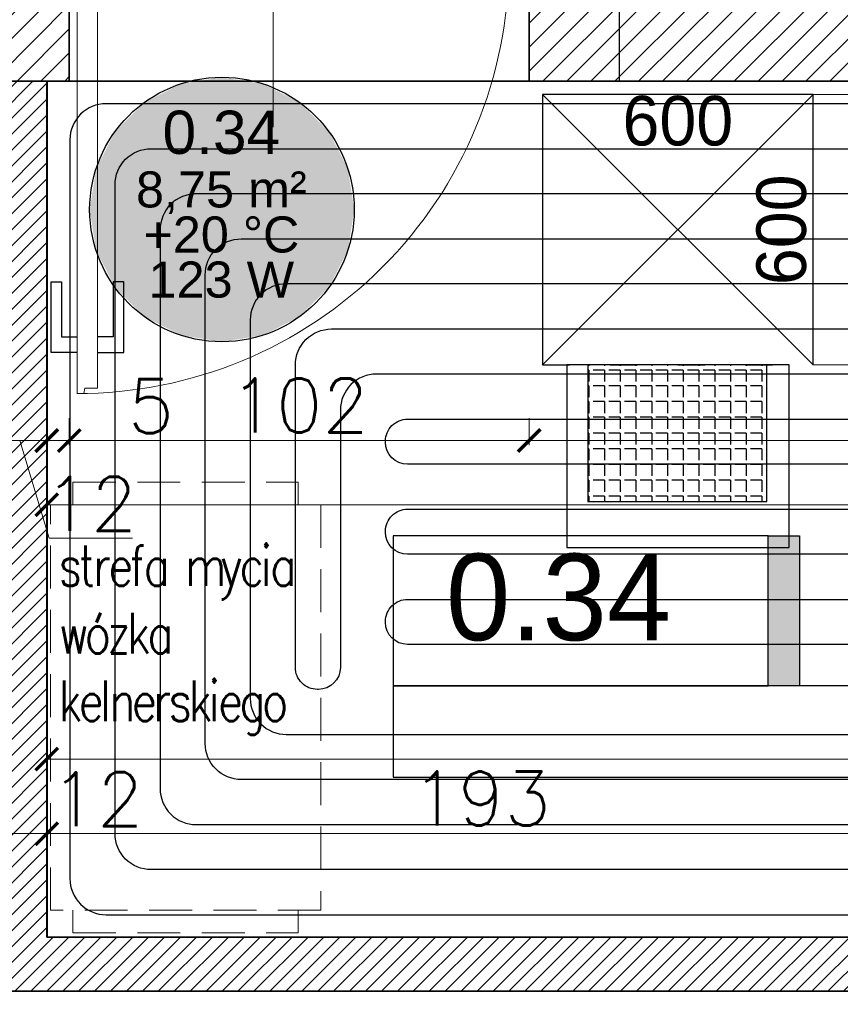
# Model space of a CAD drawing. Header units: millimetres. Extents: x -740 to 33545, y -26688 to 22494.
# Tile 118 of 256: x 9437 to 9620, y 10590 to 10808. Entities that reach past the tile are written whole.
import ezdxf
from ezdxf.enums import TextEntityAlignment as Align
from ezdxf.lldxf.tags import DXFTag

# ---------------------------------------------------------------- set-up
doc = ezdxf.new("R2010")
doc.units = ezdxf.units.MM
doc.header["$MEASUREMENT"] = 0
doc.linetypes.add('ACAD_ISO03W100', pattern=[30, 12, -18])
doc.linetypes.add('DASHED2', pattern=[9.525, 6.35, -3.175])
doc.layers.get('Defpoints').update_dxf_attribs({"color": 252})
for name, color, linetype in [('_I_EKO_PODKLAD 3', 252, 'Continuous'), ('stolarka', 252, 'Continuous'), ('tabelki opis', 252, 'Continuous')]:
    doc.layers.add(name, color=color, linetype=linetype)
for name, color, linetype, lineweight in [('A_istniejące ściany', 252, 'Continuous', 35), ('A_l.przerywana', 252, 'ICAD_ISO03W100', 9), ('A_opisy', 252, 'Continuous', 15), ('A_wyposażenie', 252, 'Continuous', 9), ('A_ściany projektowane', 252, 'Continuous', 35), ('l.wypełnien', 252, 'Continuous', 5), ('wymiarowanie', 252, 'Continuous', 9)]:
    doc.layers.add(name, color=color, linetype=linetype, lineweight=lineweight)
for name, color, linetype, lineweight, true_color in [('IS_Room (Automatic)', 7, 'Continuous', 25, 0x000000), ('IS_Strefa podłóg', 7, 'Continuous', 25, 0x008000), ('IS_Wężownica OChP', 7, 'Continuous', 25, 0x800080)]:
    doc.layers.add(name, color=color, linetype=linetype, lineweight=lineweight, true_color=true_color)
doc.styles.add('1-100', font='simplex.shx', dxfattribs={"width": 0.8, "height": 15})
doc.styles.add('Arial_____', font='arial.ttf')
doc.styles.add('styl2', font='simplex.shx')
tags = doc.linetypes.add('ICAD_ISO03W100', pattern=[30, 12, -18]).pattern_tags.tags
tags[6:7] = [DXFTag(74, 4), DXFTag(75, 0), DXFTag(340, '0'), DXFTag(46, 1.0), DXFTag(50, 0.0), DXFTag(44, 0.0), DXFTag(45, 0.0)]
tags[4:5] = [DXFTag(74, 4), DXFTag(75, 0), DXFTag(340, '0'), DXFTag(46, 1.0), DXFTag(50, 0.0), DXFTag(44, 0.0), DXFTag(45, 0.0)]
doc.dimstyles.new('Skala 1-50', dxfattribs={"dimtxt": 12, "dimasz": 5, "dimexe": 1, "dimexo": 1, "dimgap": 1.5, "dimtad": 1, "dimdec": 1, "dimrnd": 0.5, "dimtxsty": 'styl2', "dimblk": 'ARCHTICK', "dimcen": 5, "dimadec": 0, "dimazin": 0, "dimtfac": 1, "dimtdec": 1, "dimtmove": 1, "dimatfit": 3, "dimldrblk": 'ARCHTICK', "dimfxl": 0, "dimlwd": -1, "dimlwe": -1, "dimarcsym": 0})
doc.dimstyles.new('Wymiary elementów w mm', dxfattribs={"dimscale": 0.5, "dimtxt": 14, "dimasz": 20, "dimexe": 0, "dimexo": 1, "dimgap": 3, "dimtad": 1, "dimdec": 0, "dimlfac": 10, "dimtxsty": 'Standard', "dimblk": 'OBLIQUE', "dimcen": 5, "dimse1": 1, "dimse2": 1, "dimsd1": 1, "dimsd2": 1, "dimclrd": 256, "dimclre": 256, "dimclrt": 252, "dimadec": 0, "dimazin": 0, "dimtfac": 1, "dimtdec": 0, "dimtmove": 0, "dimatfit": 3, "dimldrblk": 'OBLIQUE', "dimfxl": 0, "dimlwd": -1, "dimlwe": -1, "dimarcsym": 0})

# ---------------------------------------------------------------- blocks, each defined once
blk = doc.blocks.new('*D492')
at = {"layer": 'Defpoints', "color": 0}
for p in [(60, 87.63), (0, 84.36), (60, 84.36)]:
    blk.add_point(p, dxfattribs=at)
at = {"layer": '_I_EKO_PODKLAD 3', "color": 252, "ltscale": 0.6, "insert": (30, 94.63), "char_height": 11, "attachment_point": 5}
blk.add_mtext('600', dxfattribs=at)
blk = doc.blocks.new('_Oblique')
at = {"color": 0, "linetype": 'ByBlock', "lineweight": -2}
blk.add_line((-0.5, -0.5), (0.5, 0.5), dxfattribs=at)
blk = doc.blocks.new('*D493')
at = {"layer": 'Defpoints', "color": 0}
for p in [(60, 100.49), (60, 100.49), (60, 40.49)]:
    blk.add_point(p, dxfattribs=at)
at = {"layer": '_I_EKO_PODKLAD 3', "color": 252, "ltscale": 0.6, "insert": (53, 70.49), "char_height": 11, "attachment_point": 5, "rotation": 90}
blk.add_mtext('600', dxfattribs=at)
blk = doc.blocks.new('_ArchTick')
at = {"color": 0, "linetype": 'ByBlock', "const_width": 0.15}
blk.add_lwpolyline([(-0.5, -0.5), (0.5, 0.5)], dxfattribs=at)
blk = doc.blocks.new('*D2230')
at = {"layer": 'Defpoints', "color": 0}
for p in [(9878.23, 10718.85), (9443.47, 10717.39), (9878.23, 10700.5)]:
    blk.add_point(p, dxfattribs=at)
at = {"layer": 'wymiarowanie', "color": 0}
for p, q in [((9443.47, 10705.5), (9443.47, 10699.5)), ((9878.23, 10705.5), (9878.23, 10699.5)), ((9443.47, 10700.5), (9878.23, 10700.5))]:
    blk.add_line(p, q, dxfattribs=at)
at = {"layer": 'wymiarowanie', "color": 0, "xscale": 5, "yscale": 5, "zscale": 5, "rotation": 180}
blk.add_blockref('_ArchTick', (9443.47, 10700.5), dxfattribs=at)
at = {"layer": 'wymiarowanie', "color": 0, "xscale": 5, "yscale": 5, "zscale": 5}
blk.add_blockref('_ArchTick', (9878.23, 10700.5), dxfattribs=at)
at = {"layer": 'wymiarowanie', "color": 0, "insert": (9660.85, 10708.3), "char_height": 12, "attachment_point": 5, "style": 'styl2'}
blk.add_mtext('435', dxfattribs=at)
blk = doc.blocks.new('*D2555')
at = {"layer": 'Defpoints', "color": 0}
for p in [(9431.47, 10737.08), (9443.47, 10737.08), (9443.47, 10714.75)]:
    blk.add_point(p, dxfattribs=at)
at = {"layer": 'wymiarowanie', "color": 0}
for p, q in [((9431.47, 10719.75), (9431.47, 10713.75)), ((9443.47, 10719.75), (9443.47, 10713.75)), ((9431.47, 10714.75), (9443.47, 10714.75)), ((9443.98, 10693.05), (9437.47, 10714.75)), ((9462.5, 10693.05), (9443.98, 10693.05))]:
    blk.add_line(p, q, dxfattribs=at)
at = {"layer": 'wymiarowanie', "color": 0, "xscale": 5, "yscale": 5, "zscale": 5, "rotation": 180}
blk.add_blockref('_ArchTick', (9431.47, 10714.75), dxfattribs=at)
at = {"layer": 'wymiarowanie', "color": 0, "xscale": 5, "yscale": 5, "zscale": 5}
blk.add_blockref('_ArchTick', (9443.47, 10714.75), dxfattribs=at)
at = {"layer": 'wymiarowanie', "color": 0, "insert": (9453.24, 10700.7), "char_height": 12, "attachment_point": 5, "style": 'styl2'}
blk.add_mtext('12', dxfattribs=at)
blk = doc.blocks.new('*D2556')
at = {"layer": 'Defpoints', "color": 0}
for p in [(9443.47, 10737.08), (9448.47, 10737.08), (9448.47, 10714.75)]:
    blk.add_point(p, dxfattribs=at)
at = {"layer": 'wymiarowanie', "color": 0}
for p, q in [((9443.47, 10719.75), (9443.47, 10713.75)), ((9448.47, 10719.75), (9448.47, 10713.75)), ((9443.47, 10714.75), (9448.47, 10714.75)), ((9448.47, 10714.75), (9472.01, 10714.75))]:
    blk.add_line(p, q, dxfattribs=at)
at = {"layer": 'wymiarowanie', "color": 0, "xscale": 5, "yscale": 5, "zscale": 5, "rotation": 180}
blk.add_blockref('_ArchTick', (9443.47, 10714.75), dxfattribs=at)
at = {"layer": 'wymiarowanie', "color": 0, "xscale": 5, "yscale": 5, "zscale": 5}
blk.add_blockref('_ArchTick', (9448.47, 10714.75), dxfattribs=at)
at = {"layer": 'wymiarowanie', "color": 0, "insert": (9466.59, 10722.4), "char_height": 12, "attachment_point": 5, "style": 'styl2'}
blk.add_mtext('5', dxfattribs=at)
blk = doc.blocks.new('*D2557')
at = {"layer": 'Defpoints', "color": 0}
for p in [(9448.47, 10737.08), (9550.47, 10737.08), (9550.47, 10714.75)]:
    blk.add_point(p, dxfattribs=at)
at = {"layer": 'wymiarowanie', "color": 0}
for p, q in [((9448.47, 10719.75), (9448.47, 10713.75)), ((9550.47, 10719.75), (9550.47, 10713.75)), ((9448.47, 10714.75), (9550.47, 10714.75))]:
    blk.add_line(p, q, dxfattribs=at)
at = {"layer": 'wymiarowanie', "color": 0, "xscale": 5, "yscale": 5, "zscale": 5, "rotation": 180}
blk.add_blockref('_ArchTick', (9448.47, 10714.75), dxfattribs=at)
at = {"layer": 'wymiarowanie', "color": 0, "xscale": 5, "yscale": 5, "zscale": 5}
blk.add_blockref('_ArchTick', (9550.47, 10714.75), dxfattribs=at)
at = {"layer": 'wymiarowanie', "color": 0, "insert": (9499.47, 10722.55), "char_height": 12, "attachment_point": 5, "style": 'styl2'}
blk.add_mtext('102', dxfattribs=at)
blk = doc.blocks.new('*D2558')
at = {"layer": 'Defpoints', "color": 0}
for p in [(9550.47, 10737.08), (9731.23, 10737.08), (9731.23, 10714.75)]:
    blk.add_point(p, dxfattribs=at)
at = {"layer": 'wymiarowanie', "color": 0}
for p, q in [((9550.47, 10719.75), (9550.47, 10713.75)), ((9731.23, 10719.75), (9731.23, 10713.75)), ((9550.47, 10714.75), (9731.23, 10714.75))]:
    blk.add_line(p, q, dxfattribs=at)
at = {"layer": 'wymiarowanie', "color": 0, "xscale": 5, "yscale": 5, "zscale": 5, "rotation": 180}
blk.add_blockref('_ArchTick', (9550.47, 10714.75), dxfattribs=at)
at = {"layer": 'wymiarowanie', "color": 0, "xscale": 5, "yscale": 5, "zscale": 5}
blk.add_blockref('_ArchTick', (9731.23, 10714.75), dxfattribs=at)
at = {"layer": 'wymiarowanie', "color": 0, "insert": (9640.85, 10722.55), "char_height": 12, "attachment_point": 5, "style": 'styl2'}
blk.add_mtext('181', dxfattribs=at)
blk = doc.blocks.new('*D2567')
at = {"layer": 'Defpoints', "color": 0}
for p in [(9443.47, 10627.51), (9431.47, 10604.93), (9443.47, 10604.52)]:
    blk.add_point(p, dxfattribs=at)
at = {"layer": 'wymiarowanie', "color": 0}
for p, q in [((9431.47, 10622.51), (9431.47, 10628.51)), ((9443.47, 10622.51), (9443.47, 10628.51)), ((9431.47, 10627.51), (9443.47, 10627.51))]:
    blk.add_line(p, q, dxfattribs=at)
at = {"layer": 'wymiarowanie', "color": 0, "xscale": 5, "yscale": 5, "zscale": 5, "rotation": 180}
blk.add_blockref('_ArchTick', (9431.47, 10627.51), dxfattribs=at)
at = {"layer": 'wymiarowanie', "color": 0, "xscale": 5, "yscale": 5, "zscale": 5}
blk.add_blockref('_ArchTick', (9443.47, 10627.51), dxfattribs=at)
at = {"layer": 'wymiarowanie', "color": 0, "insert": (9454.62, 10635.14), "char_height": 12, "attachment_point": 5, "style": 'styl2'}
blk.add_mtext('12', dxfattribs=at)
blk = doc.blocks.new('*D2568')
at = {"layer": 'Defpoints', "color": 0}
for p in [(9636.23, 10627.51), (9443.47, 10604.52), (9636.23, 10604.52)]:
    blk.add_point(p, dxfattribs=at)
at = {"layer": 'wymiarowanie', "color": 0}
for p, q in [((9443.47, 10622.51), (9443.47, 10628.51)), ((9636.23, 10622.51), (9636.23, 10628.51)), ((9443.47, 10627.51), (9636.23, 10627.51))]:
    blk.add_line(p, q, dxfattribs=at)
at = {"layer": 'wymiarowanie', "color": 0, "xscale": 5, "yscale": 5, "zscale": 5, "rotation": 180}
blk.add_blockref('_ArchTick', (9443.47, 10627.51), dxfattribs=at)
at = {"layer": 'wymiarowanie', "color": 0, "xscale": 5, "yscale": 5, "zscale": 5}
blk.add_blockref('_ArchTick', (9636.23, 10627.51), dxfattribs=at)
at = {"layer": 'wymiarowanie', "color": 0, "insert": (9539.85, 10635.31), "char_height": 12, "attachment_point": 5, "style": 'styl2'}
blk.add_mtext('193', dxfattribs=at)
blk = doc.blocks.new('*D2579')
at = {"layer": 'Defpoints', "color": 0}
for p in [(9443.47, 10644.04), (9443.47, 10627.51), (9748.23, 10627.51)]:
    blk.add_point(p, dxfattribs=at)
at = {"layer": 'wymiarowanie', "color": 0}
for p, q in [((9443.47, 10639.04), (9443.47, 10645.04)), ((9443.47, 10644.04), (9694.08, 10644.04)), ((9748.23, 10644.04), (9723.51, 10644.04)), ((9748.23, 10639.04), (9748.23, 10645.04))]:
    blk.add_line(p, q, dxfattribs=at)
at = {"layer": 'wymiarowanie', "color": 0, "xscale": 5, "yscale": 5, "zscale": 5, "rotation": 180}
blk.add_blockref('_ArchTick', (9443.47, 10644.04), dxfattribs=at)
at = {"layer": 'wymiarowanie', "color": 0, "xscale": 5, "yscale": 5, "zscale": 5}
blk.add_blockref('_ArchTick', (9748.23, 10644.04), dxfattribs=at)
at = {"layer": 'wymiarowanie', "color": 0, "insert": (9708.8, 10651.84), "char_height": 12, "attachment_point": 5, "style": 'styl2'}
blk.add_mtext('305', dxfattribs=at)
blk = doc.blocks.new('A$C6CC25CC2')
at = {"layer": '_I_EKO_PODKLAD 3'}
h = blk.add_hatch(dxfattribs=at)
h.set_pattern_fill('ANGLE', color=256, scale=0.5, angle=180, style=0)
h.set_pattern_definition([(180, (780.0608, -260.5187), (-4e-16, -3.4925), [2.54, -0.9525]), (270, (780.0608, -260.5187), (3.4925, -6e-16), [2.54, -0.9525])])
h.paths.add_polyline_path([(49.74, 40.49), (10.03, 40.49), (10.03, 10.2), (49.74, 10.2)])
at = {"layer": '_I_EKO_PODKLAD 3', "ltscale": 0.5}
for p, q in [((60, 100.49), (0, 100.49)), ((0, 100.49), (0, 40.49)), ((60, 100.49), (0, 40.49)), ((0, 100.49), (60, 40.49)), ((60, 40.49), (60, 100.49))]:
    blk.add_line(p, q, dxfattribs=at)
at = {"layer": '_I_EKO_PODKLAD 3', "linetype": 'ACAD_ISO03W100', "ltscale": 0.5}
blk.add_line((0, 40.49), (60, 40.49), dxfattribs=at)
at = {"layer": '_I_EKO_PODKLAD 3'}
for points in [[(54.72, 40.49), (5.36, 40.49), (5.36, 0), (54.72, 0)], [(49.74, 40.49), (10.03, 40.49), (10.03, 10.2), (49.74, 10.2)]]:
    blk.add_lwpolyline(points, close=True, dxfattribs=at)
for base, p1, p2, angle, picture, middle in [((60, 87.63), (0, 84.36), (60, 84.36), 0, '*D492', (30, 94.63)), ((60, 100.49), (60, 40.49), (60, 100.49), 90, '*D493', (53, 70.49))]:
    dim = blk.add_linear_dim(base=base, p1=p1, p2=p2, angle=angle, dimstyle='Wymiary elementów w mm', override={"dimtxt": 22}, dxfattribs=at)
    dim.commit()
    dim.dimension.update_dxf_attribs({"geometry": picture, "text_midpoint": middle})

msp = doc.modelspace()

# ---------------------------------------------------------------- hatches: boundary and pattern name
at = {"layer": 'IS_Room (Automatic)', "lineweight": 50, "true_color": 0xffffff, "transparency": 33554687}
msp.add_hatch(color=7, dxfattribs=at).paths.add_polyline_path([(9511.69, 10766.01), (9510.26, 10775.08), (9506.09, 10783.27), (9499.59, 10789.76), (9491.41, 10793.93), (9482.34, 10795.36), (9473.27, 10793.93), (9465.09, 10789.76), (9458.6, 10783.27), (9454.43, 10775.08), (9452.99, 10766.01), (9454.43, 10756.94), (9458.6, 10748.76), (9465.09, 10742.27), (9473.27, 10738.1), (9482.34, 10736.66), (9491.41, 10738.1), (9499.59, 10742.27), (9506.09, 10748.76), (9510.26, 10756.94)])
at = {"layer": 'l.wypełnien'}
h = msp.add_hatch(dxfattribs=at)
h.set_pattern_fill('ANSI31', color=256, scale=30, style=0)
h.paths.add_polyline_path([(8887.19, 10284.84), (8887.19, 10539.8), (8932.19, 10539.8), (8932.19, 10402.52), (9059.57, 10402.52), (9368.19, 10402.52), (9394.23, 10402.52), (9416.72, 10402.52), (9416.72, 10359.34), (9405.31, 10359.34), (9376.25, 10359.34), (8932.19, 10359.34), (8932.19, 10284.84)])
h.paths.add_polyline_path([(9871.19, 10801.99), (9871.19, 10791.99), (9878.23, 10791.99), (9890.23, 10791.99), (10052.23, 10791.99), (10052.23, 10564.52), (10066.23, 10564.52), (10066.23, 10706), (10066.23, 10711.93), (10066.23, 10711.98), (10066.23, 10728.73), (10066.23, 10765.23), (10066.23, 10776), (10066.23, 10781.93), (10066.23, 10781.98), (10066.23, 10781.93), (10066.23, 10776), (10066.22, 10776), (10066.23, 10781.93), (10066.23, 10781.98), (10066.23, 10791.99), (10125.49, 10791.99), (10125.49, 10808.08), (10125.49, 10819.93), (10125.49, 10834.32), (10058.81, 10834.32), (9924.19, 10834.32), (9924.19, 10862.32), (9879.19, 10862.32), (9879.19, 10834.32), (9871.19, 10834.32), (9871.19, 10801.99)])
h.paths.add_polyline_path([(9570.47, 10794.52), (9731.23, 10794.52), (9731.23, 10731.52), (9748.23, 10731.52), (9748.23, 10793.99), (9768.19, 10793.99), (9768.19, 10801.99), (9781.19, 10801.99), (9781.19, 10834.32), (9769.78, 10834.32), (9645.19, 10834.32), (9645.19, 10833.52), (9604.19, 10833.52), (9570.47, 10833.52)])
h.paths.add_polyline_path([(9394.23, 10794.52), (9428.47, 10794.52), (9428.47, 10833.52), (9388.19, 10833.52), (9388.19, 10794.52), (9394.23, 10794.52)])
h.paths.add_polyline_path([(9428.47, 10794.52), (9428.47, 10833.52), (9448.47, 10833.52), (9448.47, 10794.52)])
h.paths.add_polyline_path([(9550.47, 10794.52), (9570.47, 10794.52), (9570.47, 10833.52), (9550.47, 10833.52)])
h.paths.add_polyline_path([(9368.19, 10794.52), (9388.19, 10794.52), (9388.19, 10833.52), (9368.19, 10833.52)])
h.paths.add_polyline_path([(9604.19, 10833.52), (9604.19, 10849.32), (9645.19, 10849.32), (9645.19, 10833.52)])
h.paths.add_polyline_path([(9368.19, 10422.52), (9368.19, 10402.52), (9394.23, 10402.52), (9394.23, 10422.52)])
h.paths.add_polyline_path([(9368.19, 10774.52), (9394.23, 10774.52), (9394.23, 10794.52), (9368.19, 10794.52)])
h = msp.add_hatch(dxfattribs=at)
h.set_pattern_fill('ANSI31', color=256, scale=20, style=0)
h.paths.add_polyline_path([(9636.23, 10592.52), (9636.23, 10604.52), (9443.47, 10604.52), (9443.47, 10794.52), (9431.47, 10794.52), (9431.47, 10604.52), (9394.23, 10604.52), (9394.23, 10592.52)])
h.paths.add_polyline_path([(9864.23, 10552.52), (9864.23, 10564.52), (9878.23, 10564.52), (9878.23, 10791.99), (9890.23, 10791.99), (9890.23, 10564.52), (9900.23, 10564.52), (9900.23, 10552.52)])
h.paths.add_polyline_path([(9731.23, 10604.52), (9731.23, 10592.52), (9736.23, 10592.52), (9736.23, 10516.52), (9748.23, 10516.52), (9748.23, 10552.52), (9762.23, 10552.52), (9762.23, 10564.52), (9748.23, 10564.52), (9748.23, 10604.52)])
h.paths.add_polyline_path([(9368.19, 10604.52), (9368.19, 10592.52), (9394.23, 10592.52), (9394.23, 10604.52)])
h.paths.add_polyline_path([(9748.23, 10402.52), (9748.23, 10414.52), (9736.23, 10414.52), (9736.23, 10402.52)])
at = {"layer": 'tabelki opis'}
msp.add_hatch(color=256, dxfattribs=at).paths.add_polyline_path([(9610.43, 10660.32), (9610.43, 10693.58), (9603.47, 10693.58), (9603.47, 10660.32)])

# ---------------------------------------------------------------- linework, layer by layer
at = {"layer": 'A_istniejące ściany'}
for p, q in [((9448.47, 10794.52), (9448.47, 10833.52)), ((9550.47, 10794.52), (9550.47, 10833.52))]:
    msp.add_line(p, q, dxfattribs=at)
for points in [[(9394.23, 10794.52), (9448.47, 10794.52)], [(9731.23, 10794.52), (9550.47, 10794.52)]]:
    msp.add_lwpolyline(points, dxfattribs=at)
at = {"layer": 'A_l.przerywana', "lineweight": 30, "ltscale": 0.3}
msp.add_lwpolyline([(9428.47, 10833.52), (9570.47, 10833.52), (9570.47, 10794.52), (9428.47, 10794.52)], close=True, dxfattribs=at)
at = {"layer": 'A_opisy'}
msp.add_line((9493.72, 10784.32), (9493.72, 10839.32), dxfattribs=at)
at = {"layer": 'A_wyposażenie', "linetype": 'DASHED2', "ltscale": 1.5}
for p, q in [((9449.28, 10705.5), (9499.28, 10705.5)), ((9449.28, 10705.5), (9499.28, 10705.5)), ((9449.28, 10605.5), (9499.28, 10605.5)), ((9449.28, 10605.5), (9499.28, 10605.5))]:
    msp.add_line(p, q, dxfattribs=at)
at = {"layer": 'A_wyposażenie', "ltscale": 7}
for p, q in [((9449.28, 10700.5), (9449.28, 10705.5)), ((9449.28, 10700.5), (9449.28, 10705.5)), ((9499.28, 10700.5), (9499.28, 10705.5)), ((9499.28, 10700.5), (9499.28, 10705.5)), ((9449.28, 10610.5), (9449.28, 10605.5)), ((9449.28, 10610.5), (9449.28, 10605.5)), ((9499.28, 10605.5), (9499.28, 10610.5)), ((9499.28, 10605.5), (9499.28, 10610.5))]:
    msp.add_line(p, q, dxfattribs=at)
at = {"layer": 'A_wyposażenie', "ltscale": 0.1}
msp.add_lwpolyline([(9711.16, 10731.52), (9728.47, 10731.52), (9728.47, 10791.52), (9613.47, 10791.52), (9613.47, 10731.52), (9711.16, 10731.52)], dxfattribs=at)
at = {"layer": 'A_wyposażenie', "linetype": 'DASHED2', "ltscale": 1.5}
msp.add_lwpolyline([(9444.28, 10700.5), (9504.28, 10700.5), (9504.28, 10610.5), (9444.28, 10610.5), (9444.28, 10700.5)], dxfattribs=at)
msp.add_lwpolyline([(9444.28, 10700.5), (9504.28, 10700.5), (9504.28, 10610.5), (9444.28, 10610.5), (9444.28, 10700.5)], dxfattribs=at)
at = {"layer": 'A_ściany projektowane'}
for p, q in [((9443.47, 10794.52), (9443.47, 10604.52)), ((9443.47, 10604.52), (9636.23, 10604.52)), ((9368.19, 10592.52), (9636.23, 10592.52))]:
    msp.add_line(p, q, dxfattribs=at)
at = {"layer": 'IS_Room (Automatic)'}
msp.add_circle((9482.34, 10766.01), 29.35, dxfattribs=at)
at = {"layer": 'IS_Strefa podłóg', "extrusion": (0, -4.57913e-60, -1)}
msp.add_lwpolyline([(-9878.27, 10564.51), (-9748.27, 10564.52), (-9748.27, 10604.52), (-9443.62, 10604.52), (-9443.62, 10794.51), (-9731.29, 10794.51), (-9731.29, 10731.51), (-9748.29, 10731.51), (-9748.29, 10794.02), (-9768.29, 10794.01), (-9768.29, 10802.05), (-9878.27, 10802.04)], close=True, dxfattribs=at)
at = {"layer": 'IS_Strefa podłóg', "extrusion": (0, 0, -1)}
msp.add_lwpolyline([(-9736.27, 10402.51), (-9394.45, 10402.51), (-9394.44, 10592.52), (-9736.27, 10592.52)], close=True, dxfattribs=at)
at = {"layer": 'IS_Wężownica OChP', "color": 212, "true_color": 0xc800c8, "transparency": 33554687, "extrusion": (0, 0, -1)}
for points in [[(-9718.29, 10789.51), (-9456.62, 10789.51, -0.414216), (-9448.62, 10781.51), (-9448.62, 10617.52, -0.414218), (-9456.62, 10609.52), (-9745.27, 10609.52, 0.414218)], [(-9755.27, 10619.52), (-9466.62, 10619.52, 0.414217), (-9458.62, 10627.52), (-9458.62, 10771.51, 0.414217), (-9466.62, 10779.51), (-9708.29, 10779.51, 0.41421)], [(-9698.29, 10769.51), (-9476.62, 10769.51, -0.414217), (-9468.62, 10761.51), (-9468.62, 10637.52, -0.414218), (-9476.62, 10629.52), (-9765.27, 10629.52, 0.414218)], [(-9775.27, 10639.52), (-9486.62, 10639.52, 0.414218), (-9478.62, 10647.52), (-9478.62, 10751.51, 0.414218), (-9486.62, 10759.51), (-9688.29, 10759.51, 0.41421)], [(-9678.29, 10749.51), (-9496.62, 10749.51, -0.414218), (-9488.62, 10741.51), (-9488.62, 10657.52, -0.414218), (-9496.62, 10649.52), (-9785.27, 10649.52, 0.414218)], [(-9661.39, 10729.51), (-9516.62, 10729.51, -0.414218), (-9508.62, 10721.51), (-9508.62, 10664.42, 0.414208), (-9503.72, 10659.52), (-9503.52, 10659.52, 0.414219), (-9498.62, 10664.42), (-9498.62, 10731.51, 0.414218), (-9506.62, 10739.51), (-9668.29, 10739.51, 0.414209)], [(-9661.39, 10709.51), (-9523.52, 10709.51, 0.414209), (-9518.62, 10714.41), (-9518.62, 10714.61, 0.414218), (-9523.52, 10719.51), (-9661.39, 10719.51, -0.414222)], [(-9661.39, 10689.51), (-9523.52, 10689.51, 0.414209), (-9518.62, 10694.41), (-9518.62, 10694.61, 0.414218), (-9523.52, 10699.51), (-9661.39, 10699.51, -0.414222)], [(-9661.39, 10669.51), (-9523.52, 10669.51, 0.414209), (-9518.62, 10674.41), (-9518.62, 10674.61, 0.414218), (-9523.52, 10679.51), (-9661.39, 10679.51, -0.414221)]]:
    msp.add_lwpolyline(points, format="xyb", dxfattribs=at)
at = {"layer": 'stolarka', "lineweight": 9}
msp.add_lwpolyline([(9453.01, 10820.95), (9450.22, 10820.95), (9450.22, 10725.18), (9451.72, 10725.19), (9451.9, 10726.34), (9454.75, 10726.34), (9454.75, 10818.65), (9453.01, 10818.65), (9453.01, 10820.95)], dxfattribs=at)
at = {"layer": 'stolarka'}
for points in [[(9450.22, 10734.29), (9444.42, 10734.29), (9444.42, 10749.96), (9446.74, 10749.96), (9446.74, 10737.78), (9450.22, 10737.78)], [(9454.75, 10734.29), (9460.55, 10734.29), (9460.55, 10749.96), (9458.23, 10749.96), (9458.23, 10737.78), (9454.75, 10737.78)]]:
    msp.add_lwpolyline(points, dxfattribs=at)
at = {"layer": 'stolarka', "linetype": 'ICAD_ISO03W100', "lineweight": 13, "ltscale": 0.3}
msp.add_arc((9450.22, 10820.95), 95.77, 269.9469, 359.9997, dxfattribs=at)
at = {"layer": 'tabelki opis'}
for points in [[(9603.47, 10693.58), (9520.31, 10693.58), (9520.31, 10660.32), (9603.47, 10660.32), (9603.47, 10693.58)], [(9520.31, 10640.04), (9685.04, 10640.04), (9685.04, 10660.32), (9520.31, 10660.32), (9520.31, 10640.04)]]:
    msp.add_lwpolyline(points, dxfattribs=at)
msp.add_lwpolyline([(9610.43, 10660.32), (9603.47, 10660.32), (9603.47, 10693.58), (9610.43, 10693.58)], close=True, dxfattribs=at)

# ---------------------------------------------------------------- block references
at = {"layer": 'A_wyposażenie'}
msp.add_blockref('A$C6CC25CC2', (9553.47, 10691.03), dxfattribs=at)

# ---------------------------------------------------------------- texts
at = {"layer": '_I_EKO_PODKLAD 3', "ltscale": 0.15, "insert": (9446.08, 10670.48), "char_height": 9, "width": 263.1314, "attachment_point": 4, "style": '1-100'}
msp.add_mtext('{\\T0.8;strefa mycia\\Pwózka \\Pkelnerskiego}', dxfattribs=at)
at = {"layer": 'IS_Room (Automatic)', "style": 'Arial_____'}
msp.add_text('0.34', height=9.6, dxfattribs=at).set_placement((9482.21, 10775.48), align=Align.BOTTOM_CENTER)
for s, p in [('8,75 m²', (9482.21, 10770.48)), ('+20 °C', (9482.21, 10760.48)), ('123 W', (9482.21, 10750.48))]:
    msp.add_text(s, height=8, dxfattribs=at).set_placement(p, align=Align.MIDDLE_CENTER)
at = {"layer": 'tabelki opis', "attachment_point": 1}
for s, insert, char_height, width in [('\\pi51.43296;{\\fCentury Gothic|b0|i1|c238|p34;KUCHNIA}', (9077.83, 10751.41), 10.24, 164.736), ('{\\fCentury Gothic|b0|i0|c238|p34;0.34}', (9532.03, 10689.63), 19.2, 56.7)]:
    msp.add_mtext(s, dxfattribs=dict(at, insert=insert, char_height=char_height, width=width))
at = {"layer": 'wymiarowanie', "char_height": 12, "width": 621.5287, "attachment_point": 1}
for s, insert in [('\\pi621.52874;{\\fCentury Gothic|b0|i0|c238|p34;}\\P{\\fCentury Gothic|b0|i0|c238|p34;Daszek szklany systemowy o wym. 200 x 120 cm wykonany ze szkła }{\\fCentury Gothic|b0|i0|c238|p34;bezpiecznego 6.6.3 ESG/VSG}\\P{\\fCentury Gothic|b0|i0|c238|p34;mocowany na wspornikach w konstrukcji stalowej }\\P{\\fCentury Gothic|b0|i0|c238|p34;ocynkowancy i malowanych proszkowo w kolorze RAL 7016}', (2065.54, 10895.53)), ('\\pi202.60874;{\\fCentury Gothic|b0|i0|c238|p34;Pokrycie dachowe projektowana blachodachówka}\\P\\pi470.78474;{\\fCentury Gothic|b0|i0|c238|p34;w kolorze RAL 7016}', (5416.61, 10685.24))]:
    msp.add_mtext(s, dxfattribs=dict(at, insert=insert))

# ---------------------------------------------------------------- dimensions: what is measured, and where the dimension line sits
at = {"layer": 'wymiarowanie'}
for base, p1, p2, picture, middle in [((9443.47, 10714.75), (9431.47, 10737.08), (9443.47, 10737.08), '*D2555', (9445.48, 10700.7)), ((9550.47, 10714.75), (9448.47, 10737.08), (9550.47, 10737.08), '*D2557', (9499.47, 10722.55)), ((9731.23, 10714.75), (9550.47, 10737.08), (9731.23, 10737.08), '*D2558', (9640.85, 10722.55)), ((9878.23, 10700.5), (9443.47, 10717.39), (9878.23, 10718.85), '*D2230', (9660.85, 10708.3)), ((9636.23, 10627.51), (9443.47, 10604.52), (9636.23, 10604.52), '*D2568', (9539.85, 10635.31))]:
    dim = msp.add_linear_dim(base=base, p1=p1, p2=p2, dimstyle='Skala 1-50', dxfattribs=at)
    dim.commit()
    dim.dimension.update_dxf_attribs({"geometry": picture, "text_midpoint": middle})
for base, p1, p2, picture, middle in [((9448.47, 10714.75), (9443.47, 10737.08), (9448.47, 10737.08), '*D2556', (9466.59, 10714.75)), ((9443.47, 10644.04), (9748.23, 10627.51), (9443.47, 10627.51), '*D2579', (9708.8, 10644.04)), ((9443.47, 10627.51), (9431.47, 10604.93), (9443.47, 10604.52), '*D2567', (9454.62, 10627.49))]:
    dim = msp.add_linear_dim(base=base, p1=p1, p2=p2, dimstyle='Skala 1-50', dxfattribs=at)
    dim.commit()
    dim.dimension.update_dxf_attribs({"geometry": picture, "text_midpoint": middle, "dimtype": 160})

doc.saveas('drawing.dxf')
